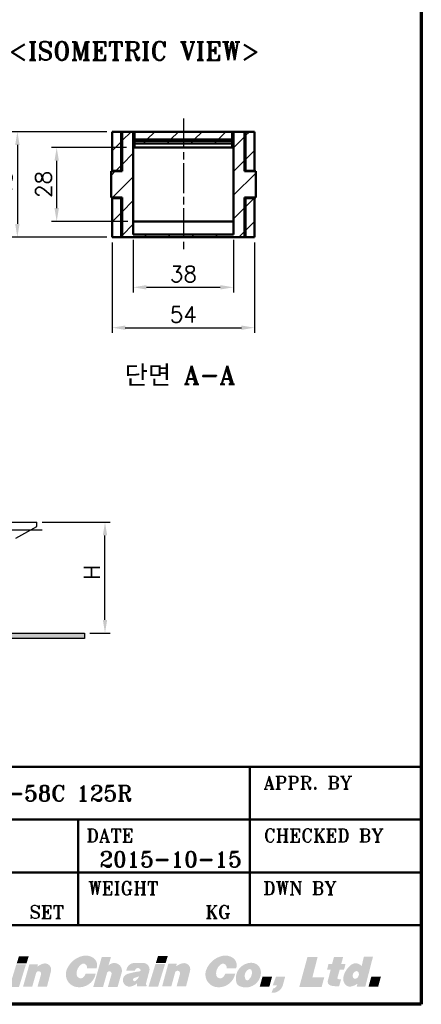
# Model space of a CAD drawing. Header units: millimetres. Extents: x 20 to 820, y -661 to 859.
# Tile 6 of 11: x 668 to 820, y 20 to 393. Entities that reach past the tile are written whole.
import ezdxf

# ---------------------------------------------------------------- set-up
doc = ezdxf.new("R2010")
doc.units = ezdxf.units.MM
doc.header["$LTSCALE"] = 2
doc.linetypes.add('CHAIN', pattern=[0.35429999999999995, 0.2362, -0.0295, 0.0591, -0.0295])
doc.layers.get('0').update_dxf_attribs({"lineweight": 25})
for name, color, linetype, lineweight in [('경계(ISO)', 7, 'Continuous', 70), ('기호(ISO)', 7, 'Continuous', 25), ('스케치 형상(ISO)', 7, 'Continuous', 25), ('외형선(ISO)', 7, 'Continuous', 50), ('제목(ISO)', 7, 'Continuous', 50), ('중심선(ISO)', 1, 'CHAIN', 25), ('치수(ISO)', 7, 'Continuous', 25), ('해치 (ISO)', 3, 'Continuous', 18)]:
    doc.layers.add(name, color=color, linetype=linetype, lineweight=lineweight)
doc.styles.add('주 문자 (ISO)', font='tahoma.ttf')
doc.styles.add('한신 주석 텍스트', font='RomanT.shx')
doc.styles.add('한신치수', font='RomanS.shx')
doc.dimstyles.new('한신체인', dxfattribs={"dimscale": 2, "dimtxt": 3, "dimasz": 2.5, "dimexe": 1, "dimexo": 1, "dimgap": 1, "dimtad": 1, "dimrnd": 1e-08, "dimdsep": 46, "dimtxsty": '한신치수', "dimcen": 0.09, "dimdle": 10, "dimclrd": 3, "dimclre": 3, "dimclrt": 3, "dimazin": 2, "dimtfac": 1.168400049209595, "dimtmove": 0, "dimatfit": 3, "dimfxl": 0, "dimtolj": 1, "dimlwd": -1, "dimlwe": -1, "dimarcsym": 0})

# ---------------------------------------------------------------- blocks, each defined once
blk = doc.blocks.new('경계 도면틀')
at = {"layer": '경계(ISO)'}
for p, q in [((410, 287), (410, 10.00000000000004)), ((410, 10.00000000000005), (10, 10))]:
    blk.add_line(p, q, dxfattribs=at)
blk = doc.blocks.new('제목 블록 한신체인 표제란')
at = {"layer": '해치 (ISO)'}
for points in [[(578.8855598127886, -133.0070913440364), (578.8855598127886, -127.2070913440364), (580.2855598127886, -127.2070913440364), (580.2855598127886, -133.0070913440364), (580.7855598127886, -133.0070913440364), (580.7855598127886, -127.2070913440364), (582.1855598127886, -127.2070913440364), (582.1855598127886, -135.7070913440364), (580.7855598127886, -135.7070913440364), (580.7855598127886, -134.3070913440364), (580.2855598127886, -134.3070913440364), (580.2855598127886, -135.7070913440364), (578.8855598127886, -135.7070913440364), (578.8855598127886, -134.3070913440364), (578.2361151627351, -134.3070913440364), (577.4855598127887, -133.0070913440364)], [(592.6855598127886, -135.7070913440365), (594.7855598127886, -135.7070913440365), (595.3750480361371, -133.5070913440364), (596.675048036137, -133.5070913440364), (596.0855598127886, -135.7070913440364), (598.1855598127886, -135.7070913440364), (599.6860752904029, -130.1070913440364), (597.5860752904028, -130.1070913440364), (597.1305616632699, -131.8070913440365), (595.8305616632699, -131.8070913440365), (596.2860752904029, -130.1070913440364), (594.186075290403, -130.1070913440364)], [(620.2216046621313, -131.3413157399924), (622.0747405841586, -131.3413157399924), (622.4906790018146, -129.9905162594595), (620.6375430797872, -129.9905162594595)], [(646.5809300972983, -131.2808247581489), (648.4340660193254, -131.2808247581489), (648.8500044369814, -129.930025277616), (646.9968685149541, -129.930025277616)], [(673.765548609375, -135.8005525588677), (678.0002387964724, -135.8005525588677), (678.4917728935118, -133.9995011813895), (676.2448087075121, -133.9995011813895), (677.2351065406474, -130.125030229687), (675.3144842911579, -130.125030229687)], [(618.8346897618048, -135.8005525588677), (620.6501352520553, -135.8005525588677), (621.9724967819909, -131.5060580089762), (620.1570512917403, -131.5060580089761)], [(647.0094606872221, -135.7400615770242), (645.1940151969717, -135.7400615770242), (646.5163767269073, -131.4455670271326), (648.3318222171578, -131.4455670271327)], [(666.2802856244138, -135.7400615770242), (668.0956620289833, -135.7400615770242), (668.6065279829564, -133.8681755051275), (666.7911515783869, -133.8681755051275)], [(688.7132258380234, -135.7400615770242), (686.8978494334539, -135.7400615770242), (687.408715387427, -133.8681755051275), (689.2240917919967, -133.8681755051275)]]:
    blk.add_hatch(color=7, dxfattribs=at).paths.add_polyline_path(points)
h = blk.add_hatch(color=7, dxfattribs=at)
edge = h.paths.add_edge_path()
edge.add_line((582.9855598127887, -135.7070913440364), (584.8855598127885, -135.7070913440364))
edge.add_arc((582.6992387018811, -133.2352499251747), 3.3, 311.4924651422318, 390.6839073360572)
edge.add_arc((588.396401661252, -129.8546860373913), 3.324641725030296, 127.2165836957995, 210.6839073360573, ccw=False)
edge.add_line((586.3855598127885, -127.2070913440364), (584.4855598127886, -127.2070913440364))
edge.add_arc((587.0701762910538, -129.8546860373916), 3.700000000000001, 134.310384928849, 210.3022662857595)
edge.add_arc((581.2855598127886, -133.2352499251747), 3, -55.48189215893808, 30.302266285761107, ccw=False)
h = blk.add_hatch(color=7, dxfattribs=at)
edge = h.paths.add_edge_path()
edge.add_line((588.4855598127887, -135.7070913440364), (590.4855598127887, -135.7070913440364))
edge.add_arc((593.4818074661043, -131.4570913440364), 5.200000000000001, 125.18381548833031, 234.81618451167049, ccw=False)
edge.add_line((590.4855598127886, -127.2070913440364), (588.4855598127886, -127.2070913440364))
edge.add_arc((592.6818074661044, -131.4570913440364), 5.972519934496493, 134.6353716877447, 225.3646283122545)
h = blk.add_hatch(color=7, dxfattribs=at)
edge = h.paths.add_edge_path()
edge.add_line((613.6845833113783, -135.8005525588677), (615.5446237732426, -135.8005525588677))
edge.add_line((615.5446237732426, -135.8005525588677), (616.294903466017, -133.1624995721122))
edge.add_arc((616.7190504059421, -133.2831297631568), 0.4409674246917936, -15.87610207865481, 164.1238979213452, ccw=False)
edge.add_line((617.1431973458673, -133.4037599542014), (616.4615336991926, -135.8005525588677))
edge.add_line((616.4615336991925, -135.8005525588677), (618.2954230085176, -135.8005525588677))
edge.add_line((618.2954230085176, -135.8005525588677), (618.9790811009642, -133.3967472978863))
edge.add_arc((617.446487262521, -132.7387792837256), 1.667862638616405, 336.7653479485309, 365.3220899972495)
edge.add_arc((617.6602325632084, -132.7188676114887), 1.453191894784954, 5.322089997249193, 138.548224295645)
edge.add_line((616.5710461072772, -131.7568699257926), (617.0351520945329, -130.125030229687))
edge.add_line((617.0351520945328, -130.125030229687), (615.2987393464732, -130.125030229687))
edge.add_line((615.2987393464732, -130.125030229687), (613.6845833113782, -135.8005525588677))
h = blk.add_hatch(color=7, dxfattribs=at)
edge = h.paths.add_edge_path()
edge.add_line((633.5626346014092, -132.260995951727), (635.3511772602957, -132.2609959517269))
edge.add_arc((633.7753765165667, -131.6827954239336), 1.678530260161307, 339.8506555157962, 415.660920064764)
edge.add_arc((633.3066156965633, -132.3689672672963), 2.509534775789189, 55.66092006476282, 102.5505225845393)
edge.add_arc((633.6964614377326, -134.1201387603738), 4.303575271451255, 102.5505225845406, 158.27268457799)
edge.add_arc((631.9639574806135, -133.4297347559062), 2.438574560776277, 158.2726845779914, 262.4542726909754)
edge.add_arc((632.0604522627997, -132.7012771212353), 3.173395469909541, 262.4542726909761, 348.8612562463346)
edge.add_line((635.1740681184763, -133.314331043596), (633.2825916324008, -133.314331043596))
edge.add_arc((630.7094698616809, -132.1543399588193), 2.822505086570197, 322.4703846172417, 335.73363402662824, ccw=False)
edge.add_arc((632.3360042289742, -133.4037599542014), 0.7714896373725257, 185.5092623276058, 322.4703846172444, ccw=False)
edge.add_arc((633.6840483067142, -133.2737381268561), 2.125789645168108, 120.84471607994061, 185.5092623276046, ccw=False)
edge.add_arc((632.8560371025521, -131.887197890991), 0.5108294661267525, 70.46878331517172, 120.8447160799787, ccw=False)
edge.add_arc((632.7552277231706, -132.1713826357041), 0.8123647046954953, -6.333282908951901, 70.4687833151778, ccw=False)
h = blk.add_hatch(color=7, dxfattribs=at)
edge = h.paths.add_edge_path()
edge.add_line((634.722217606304, -135.8005525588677), (636.5822580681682, -135.8005525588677))
edge.add_line((636.5822580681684, -135.8005525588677), (637.3325377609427, -133.1624995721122))
edge.add_arc((637.7566847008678, -133.2831297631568), 0.4409674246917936, -15.87610207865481, 164.1238979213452, ccw=False)
edge.add_line((638.1808316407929, -133.4037599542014), (637.4991679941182, -135.8005525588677))
edge.add_line((637.4991679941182, -135.8005525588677), (639.3330573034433, -135.8005525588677))
edge.add_line((639.3330573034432, -135.8005525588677), (640.0167153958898, -133.3967472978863))
edge.add_arc((638.4841215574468, -132.7387792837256), 1.667862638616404, 336.7653479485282, 365.3220899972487)
edge.add_arc((638.697866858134, -132.7188676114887), 1.453191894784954, 5.322089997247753, 138.548224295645)
edge.add_line((637.6086804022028, -131.7568699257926), (638.0727863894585, -130.125030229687))
edge.add_line((638.0727863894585, -130.125030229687), (636.336373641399, -130.125030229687))
edge.add_line((636.336373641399, -130.125030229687), (634.722217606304, -135.8005525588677))
h = blk.add_hatch(color=7, dxfattribs=at)
edge = h.paths.add_edge_path()
edge.add_line((659.7275868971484, -133.314331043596), (661.6190633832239, -133.314331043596))
edge.add_arc((658.5054475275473, -132.7012771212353), 3.173395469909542, 262.45427269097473, 348.8612562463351, ccw=False)
edge.add_arc((658.4089527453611, -133.4297347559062), 2.438574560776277, 158.2726845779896, 262.4542726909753, ccw=False)
edge.add_arc((660.1414567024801, -134.1201387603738), 4.303575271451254, 102.55052258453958, 158.2726845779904, ccw=False)
edge.add_arc((659.7516109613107, -132.3689672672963), 2.509534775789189, 55.66092006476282, 102.55052258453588, ccw=False)
edge.add_arc((660.2203717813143, -131.6827954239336), 1.678530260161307, -20.149344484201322, 55.660920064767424, ccw=False)
edge.add_line((661.7961725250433, -132.260995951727), (660.0076298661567, -132.260995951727))
edge.add_arc((659.2002229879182, -132.1713826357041), 0.8123647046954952, 353.6667170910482, 430.4687833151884)
edge.add_arc((659.3010323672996, -131.887197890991), 0.5108294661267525, 70.46878331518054, 120.8447160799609)
edge.add_arc((660.1290435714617, -133.2737381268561), 2.125789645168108, 120.8447160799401, 185.5092623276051)
edge.add_arc((658.7809994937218, -133.4037599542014), 0.7714896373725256, 185.5092623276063, 322.4703846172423)
edge.add_arc((657.1544651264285, -132.1543399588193), 2.822505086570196, 322.4703846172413, 335.7336340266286)
h = blk.add_hatch(color=7, dxfattribs=at)
edge = h.paths.add_edge_path()
edge.add_line((679.3100394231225, -131.4486201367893), (679.0344103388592, -132.5269996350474))
edge.add_line((679.0344103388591, -132.5269996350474), (679.7131174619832, -132.5269996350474))
edge.add_line((679.7131174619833, -132.5269996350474), (679.1722248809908, -134.6432039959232))
edge.add_arc((679.8751337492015, -134.8228644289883), 0.7255058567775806, 165.662409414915, 251.3911960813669)
edge.add_arc((680.6099023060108, -132.640653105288), 3.028098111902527, 251.3911960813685, 270)
edge.add_line((680.6099023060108, -135.6687512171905), (681.3118092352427, -135.6687512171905))
edge.add_line((681.3118092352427, -135.6687512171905), (681.6755039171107, -134.3992163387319))
edge.add_line((681.6755039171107, -134.3992163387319), (681.1657435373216, -134.3245827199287))
edge.add_arc((681.1954337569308, -134.1217934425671), 0.2049512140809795, 164.7348656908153, 261.6705490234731, ccw=False)
edge.add_line((680.9977136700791, -134.0678326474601), (681.4182302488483, -132.5269996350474))
edge.add_line((681.4182302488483, -132.5269996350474), (682.2451354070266, -132.5269996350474))
edge.add_line((682.2451354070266, -132.5269996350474), (682.5207644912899, -131.4486201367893))
edge.add_line((682.5207644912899, -131.4486201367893), (681.7147610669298, -131.4486201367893))
edge.add_line((681.7147610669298, -131.4486201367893), (682.0759887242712, -130.125030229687))
edge.add_line((682.0759887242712, -130.125030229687), (680.3384307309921, -130.125030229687))
edge.add_line((680.3384307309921, -130.125030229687), (679.9772030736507, -131.4486201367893))
edge.add_line((679.9772030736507, -131.4486201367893), (679.3100394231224, -131.4486201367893))
h = blk.add_hatch(color=7, dxfattribs=at)
edge = h.paths.add_edge_path(flags=0)
edge.add_arc((684.6264105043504, -133.1862671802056), 0.3790689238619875, 27.34228327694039, 108.5514228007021)
edge.add_arc((684.7946125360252, -133.6874746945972), 0.9077473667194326, 108.5514228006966, 206.0994410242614)
edge.add_arc((684.2850646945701, -133.9370934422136), 0.3403422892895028, 206.0994410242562, 280.5532295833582)
edge.add_arc((684.1874692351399, -133.4132320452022), 0.8732171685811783, 280.5532295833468, 387.3422832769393)
edge = h.paths.add_edge_path()
edge.add_line((684.6563119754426, -135.7400615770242), (686.2760035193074, -135.7400615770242))
edge.add_line((686.2760035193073, -135.7400615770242), (687.7221566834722, -130.0927596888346))
edge.add_line((687.7221566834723, -130.0927596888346), (686.0012344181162, -130.0927596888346))
edge.add_line((686.001234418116, -130.0927596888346), (685.5738834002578, -131.887197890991))
edge.add_arc((684.4507949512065, -132.7248882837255), 1.401089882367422, 36.7185598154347, 127.3581428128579)
edge.add_arc((686.0316001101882, -134.7956290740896), 4.006260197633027, 127.3581428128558, 167.6690583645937)
edge.add_arc((683.6852413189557, -134.2827126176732), 1.604493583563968, 167.6690583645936, 229.9230846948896)
edge.add_arc((683.3275389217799, -134.70784540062), 1.048895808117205, 229.9230846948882, 280.231560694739)
edge.add_arc((682.9796211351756, -132.7802923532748), 3.007596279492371, 280.2315606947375, 306.9859048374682)
edge.add_line((684.78904680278, -135.1827107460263), (684.6563119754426, -135.7400615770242))
h = blk.add_hatch(color=7, dxfattribs=at)
edge = h.paths.add_edge_path(flags=0)
edge.add_arc((600.3067236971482, -133.1335576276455), 1.907582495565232, 306.1770774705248, 339.9442206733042)
edge.add_line((602.098628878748, -133.7877340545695), (601.1449978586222, -134.1332632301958))
edge.add_arc((601.2502898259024, -134.4238600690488), 0.3090840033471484, 109.9169737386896, 306.1770774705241)
edge = h.paths.add_edge_path()
edge.add_line((601.7162282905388, -135.7070913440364), (603.4903233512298, -135.7070913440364))
edge.add_line((603.4903233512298, -135.7070913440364), (603.5539582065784, -135.4696028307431))
edge.add_arc((603.6109261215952, -135.2569956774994), 0.2201071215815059, 165.0000000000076, 254.9999999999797, ccw=False)
edge.add_line((603.3983189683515, -135.2000277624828), (604.0416792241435, -132.7989746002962))
edge.add_arc((602.8679866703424, -132.4844846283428), 1.21509594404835, 345.0000000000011, 450)
edge.add_line((602.8679866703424, -131.2693886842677), (601.2580183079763, -131.2693886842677))
edge.add_arc((601.2580183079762, -132.8461382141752), 1.576749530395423, 90, 175.5251169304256)
edge.add_line((599.6860752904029, -132.7231169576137), (601.3167631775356, -132.7231169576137))
edge.add_arc((601.8643550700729, -132.7842949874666), 0.5509987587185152, 22.510015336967, 173.6252393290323, ccw=False)
edge.add_arc((602.1897205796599, -132.6494575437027), 0.1988001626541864, -81.62602272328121, 22.510015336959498, ccw=False)
edge.add_arc((604.9439698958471, -151.3599966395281), 18.71336953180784, 98.37397727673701, 105.5458744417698)
edge.add_arc((600.2597206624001, -134.5215042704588), 1.235468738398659, 105.5458744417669, 281.281709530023)
edge.add_arc((599.998998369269, -133.2145454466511), 2.568179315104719, 281.2817095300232, 311.963461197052)
edge.add_line((601.7162282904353, -135.124170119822), (601.7162282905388, -135.7070913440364))
h = blk.add_hatch(color=7, dxfattribs=at)
edge = h.paths.add_edge_path()
edge.add_line((605.1586295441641, -131.4486853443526), (606.7671673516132, -131.4486853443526))
edge.add_line((606.7671673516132, -131.4486853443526), (606.6652177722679, -131.9244500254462))
edge.add_arc((608.605409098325, -134.3057543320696), 3.07163679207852, 105.45909696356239, 129.1717679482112, ccw=False)
edge.add_arc((608.1001631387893, -132.478832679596), 1.176137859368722, -14.337590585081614, 105.45909696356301, ccw=False)
edge.add_line((609.2396683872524, -132.7700852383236), (608.4889824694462, -135.7070913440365))
edge.add_line((608.4889824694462, -135.7070913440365), (606.691542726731, -135.7070913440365))
edge.add_line((606.691542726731, -135.7070913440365), (607.3788648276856, -133.2904030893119))
edge.add_arc((606.8927341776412, -133.2619131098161), 0.4869647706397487, 356.645982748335, 524.1238979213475)
edge.add_line((606.4243444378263, -133.1286999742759), (605.6910329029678, -135.7070913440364))
edge.add_line((605.6910329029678, -135.7070913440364), (603.9475107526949, -135.7070913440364))
edge.add_line((603.9475107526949, -135.7070913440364), (605.1586295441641, -131.4486853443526))
h = blk.add_hatch(color=7, dxfattribs=at)
edge = h.paths.add_edge_path()
edge.add_arc((611.3997763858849, -134.4040966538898), 0.3919692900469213, 165.4696428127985, 269.3199450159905)
edge.add_arc((611.3988223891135, -134.4844687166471), 0.311591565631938, 269.3199450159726, 434.6146394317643)
edge.add_arc((613.0627926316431, -128.4374284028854), 5.960209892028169, 244.87448421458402, 254.6146394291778, ccw=False)
edge.add_arc((611.0078744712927, -132.8191281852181), 1.120583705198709, 127.0220652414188, 244.8744842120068, ccw=False)
edge.add_arc((612.1647565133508, -134.3531330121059), 3.041923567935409, 69.38153505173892, 127.02206524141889, ccw=False)
edge.add_arc((612.9105084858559, -132.3710318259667), 0.9241721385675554, 51.52788990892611, 69.38153505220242, ccw=False)
edge.add_arc((612.5718010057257, -132.7972711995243), 1.468600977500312, -0.06645623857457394, 51.527889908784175, ccw=False)
edge.add_line((614.0404009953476, -132.7989746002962), (612.5032463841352, -132.7989746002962))
edge.add_arc((611.6510760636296, -133.2080407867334), 0.9452668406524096, 25.64234092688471, 62.04913768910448)
edge.add_arc((611.9776971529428, -132.592482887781), 0.2484219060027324, 62.04913768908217, 242.0491376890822)
edge.add_arc((613.2824919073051, -130.1334355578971), 3.032196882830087, 242.0491376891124, 261.0483130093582)
edge.add_arc((612.6533373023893, -134.127556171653), 1.011172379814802, -41.773389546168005, 81.04831300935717, ccw=False)
edge.add_arc((611.139988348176, -132.7757302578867), 3.040373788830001, 254.6106971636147, 318.22661045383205, ccw=False)
edge.add_arc((610.6905958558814, -134.4084299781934), 1.346956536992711, 175.6282231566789, 254.6106971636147, ccw=False)
edge.add_line((609.3475583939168, -134.3057543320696), (611.0203442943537, -134.3057543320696))
h = blk.add_hatch(color=7, dxfattribs=at)
edge = h.paths.add_edge_path()
edge.add_arc((624.3588127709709, -133.3100800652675), 0.4869647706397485, 356.6459827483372, 524.1238979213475)
edge.add_line((623.890423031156, -133.1768669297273), (623.1571114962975, -135.7552582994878))
edge.add_line((623.1571114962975, -135.7552582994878), (621.4135893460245, -135.7552582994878))
edge.add_line((621.4135893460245, -135.7552582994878), (622.6247081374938, -131.496852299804))
edge.add_line((622.6247081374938, -131.496852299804), (624.233245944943, -131.496852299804))
edge.add_line((624.233245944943, -131.496852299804), (624.1312963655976, -131.9726169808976))
edge.add_arc((626.0714876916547, -134.353921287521), 3.07163679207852, 105.45909696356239, 129.1717679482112, ccw=False)
edge.add_arc((625.5662417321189, -132.5269996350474), 1.176137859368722, -14.337590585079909, 105.45909696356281, ccw=False)
edge.add_line((626.7057469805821, -132.818252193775), (625.955061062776, -135.7552582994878))
edge.add_line((625.955061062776, -135.7552582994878), (624.1576213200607, -135.7552582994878))
edge.add_line((624.1576213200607, -135.7552582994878), (624.8449434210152, -133.3385700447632))
h = blk.add_hatch(color=7, dxfattribs=at)
edge = h.paths.add_edge_path(flags=0)
edge.add_arc((641.609778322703, -133.1335576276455), 1.907582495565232, 306.1770774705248, 339.9442206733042)
edge.add_line((643.4016835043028, -133.7877340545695), (642.4480524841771, -134.1332632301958))
edge.add_arc((642.5533444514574, -134.4238600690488), 0.3090840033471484, 109.9169737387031, 306.1770774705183)
edge = h.paths.add_edge_path()
edge.add_arc((644.1710412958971, -132.4844846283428), 1.215095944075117, 345.0000000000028, 450)
edge.add_line((644.1710412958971, -131.2693886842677), (642.561072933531, -131.2693886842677))
edge.add_arc((642.5610729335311, -132.8461382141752), 1.576749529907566, 90, 175.5251169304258)
edge.add_line((640.9891299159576, -132.7231169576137), (642.6198178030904, -132.7231169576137))
edge.add_arc((643.1674096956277, -132.7842949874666), 0.5509987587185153, 22.510015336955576, 173.6252393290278, ccw=False)
edge.add_arc((643.4927752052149, -132.6494575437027), 0.1988001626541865, -81.62602272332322, 22.51001533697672, ccw=False)
edge.add_arc((646.247024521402, -151.3599966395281), 18.71336953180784, 98.3739772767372, 105.54587444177)
edge.add_arc((641.562775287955, -134.5215042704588), 1.235468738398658, 105.5458744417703, 281.2817095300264)
edge.add_arc((641.3020529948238, -133.2145454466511), 2.568179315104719, 281.2817095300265, 311.9634611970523)
edge.add_line((643.0192829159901, -135.124170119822), (643.0192829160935, -135.7070913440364))
edge.add_line((643.0192829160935, -135.7070913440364), (644.7933779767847, -135.7070913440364))
edge.add_line((644.7933779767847, -135.7070913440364), (644.8570128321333, -135.4696028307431))
edge.add_arc((644.91398074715, -135.2569956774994), 0.2201071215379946, 165.0000000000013, 254.9999999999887, ccw=False)
edge.add_line((644.7013735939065, -135.2000277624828), (645.3447338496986, -132.7989746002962))
h = blk.add_hatch(color=7, dxfattribs=at)
edge = h.paths.add_edge_path()
edge.add_line((648.9385564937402, -131.4236890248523), (650.5470943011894, -131.4236890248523))
edge.add_line((650.5470943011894, -131.4236890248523), (650.4451447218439, -131.8994537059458))
edge.add_arc((652.3415039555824, -134.3158092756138), 3.071636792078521, 102.67578741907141, 128.124872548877, ccw=False)
edge.add_arc((651.9255671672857, -132.4665086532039), 1.176137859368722, -14.33759058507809, 102.67578741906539, ccw=False)
edge.add_line((653.065072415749, -132.7577612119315), (652.3143864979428, -135.6947673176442))
edge.add_line((652.3143864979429, -135.6947673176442), (650.5169467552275, -135.6947673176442))
edge.add_line((650.5169467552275, -135.6947673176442), (651.1784601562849, -133.2708874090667))
edge.add_arc((650.6929345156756, -133.2334769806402), 0.4869647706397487, 355.5939858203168, 524.7348656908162)
edge.add_line((650.2231509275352, -133.1052659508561), (649.5164369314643, -135.6947673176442))
edge.add_line((649.5164369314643, -135.6947673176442), (647.7729147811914, -135.6947673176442))
edge.add_line((647.7729147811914, -135.6947673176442), (648.9385564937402, -131.4236890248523))
h = blk.add_hatch(color=7, dxfattribs=at)
edge = h.paths.add_edge_path(flags=0)
edge.add_arc((663.9011787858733, -134.196402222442), 0.3638277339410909, 206.8671796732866, 308.4014125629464)
edge.add_arc((663.030687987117, -133.0981717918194), 1.76520716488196, 308.4014125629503, 371.1188355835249)
edge.add_arc((664.3622503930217, -132.836475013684), 0.408172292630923, 11.11883558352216, 118.2068095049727)
edge.add_arc((664.8372868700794, -133.7221615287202), 1.41320973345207, 118.2068095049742, 206.8671796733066)
edge = h.paths.add_edge_path()
edge.add_arc((662.8923265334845, -134.6430659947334), 1.099325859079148, 193.9185153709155, 245.2402045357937)
edge.add_arc((663.6308429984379, -133.0418200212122), 2.86267359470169, 245.2402045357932, 361.4115331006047)
edge.add_arc((664.7069778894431, -133.0153031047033), 1.786212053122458, 1.411533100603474, 89.82538728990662)
edge.add_arc((664.7033849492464, -134.1942532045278), 2.965167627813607, 89.82538728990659, 193.9185153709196)
h = blk.add_hatch(color=7, dxfattribs=at)
edge = h.paths.add_edge_path()
edge.add_line((669.3401537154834, -133.8849666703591), (671.0830371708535, -133.8849666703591))
edge.add_line((671.0830371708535, -133.8849666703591), (670.6591633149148, -135.4381012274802))
edge.add_arc((668.7025333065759, -134.9041073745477), 2.028188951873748, 264.33877723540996, 344.73486569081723, ccw=False)
edge.add_line((668.5024600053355, -136.9224039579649), (668.7990433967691, -136.1315149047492))
edge.add_arc((668.5803458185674, -135.134831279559), 1.020395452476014, 282.3760056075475, 338.4014193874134)
edge.add_line((669.5290948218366, -135.5104403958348), (668.730601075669, -135.5104403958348))
edge.add_line((668.730601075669, -135.5104403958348), (669.3401537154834, -133.8849666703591))
at = {"layer": '제목(ISO)'}
for p, q in [((566.8855598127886, -139.1020667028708), (566.8855598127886, -94.10206670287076)), ((566.8855598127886, -94.10206670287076), (696.8855598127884, -94.1020667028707)), ((664.3855598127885, -94.10206670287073), (664.3855598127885, -124.1020667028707)), ((696.8855598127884, -94.1020667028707), (696.8855598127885, -139.1020667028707)), ((566.8855598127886, -104.1020667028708), (696.8855598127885, -104.1020667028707)), ((631.8855598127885, -104.1020667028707), (631.8855598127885, -124.1020667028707)), ((566.8855598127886, -114.1020667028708), (696.8855598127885, -114.1020667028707)), ((599.3855598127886, -114.1020667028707), (599.3855598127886, -124.1020667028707)), ((566.8855598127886, -124.1020667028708), (696.8855598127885, -124.1020667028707)), ((696.8855598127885, -139.1020667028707), (566.8855598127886, -139.1020667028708))]:
    blk.add_line(p, q, dxfattribs=at)
at = {"layer": '제목(ISO)', "attachment_point": 5, "style": '주 문자 (ISO)'}
for s, insert, char_height in [('\\fRomanT|b0|i0;\\H2.5000;MODEL', (574.8855598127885, -97.10206670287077), 2.5), ('\\fRomanT|b0|i0;\\H2.5000;APPR. BY', (675.3855598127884, -97.10206670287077), 2.5), ('\\fRomanT|b0|i0;\\H3.0000;HSC 0450-58C 125R', (619.8855598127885, -99.10206670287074), 3.00000011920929), ('\\fRomanT|b0|i0;\\H2.5000;CUSTOMER', (578.8855598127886, -107.1020667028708), 2.5), ('\\fRomanT|b0|i0;\\H2.5000;DATE', (637.8855598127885, -107.1020667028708), 2.5), ('\\fRomanT|b0|i0;\\H2.5000;CHECKED BY', (678.3855598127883, -107.1020667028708), 2.5), ('\\fRomanT|b0|i0;\\H2.9928;2015-10-15', (649.3855598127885, -111.6020667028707), 2.992753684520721), ('\\fRomanT|b0|i0;\\H2.5000;SCALE', (574.3855598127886, -117.1020667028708), 2.5), ("\\fRomanT|b0|i0;\\H2.5000;TOT.Q'TY", (609.3855598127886, -117.1020667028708), 2.5), ('\\fRomanT|b0|i0;\\H2.5000;WEIGHT', (640.3855598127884, -117.1020667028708), 2.5), ('\\fRomanT|b0|i0;\\H2.5000;DWN BY', (673.8855598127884, -117.1020667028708), 2.5), ('\\fRomanT|b0|i0;\\H2.5000;N/S', (593.3855598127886, -121.6020667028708), 2.5), ('\\fRomanT|b0|i0;\\H2.5000;SET', (625.8855598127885, -121.6020667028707), 2.5), ('\\fRomanT|b0|i0;\\H2.5000;KG', (658.3855598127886, -121.6020667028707), 2.5)]:
    blk.add_mtext(s, dxfattribs=dict(at, insert=insert, char_height=char_height))
blk = doc.blocks.new('*D14')
at = {"layer": 'Defpoints', "color": 0, "transparency": 16777216}
for p in [(674.3328834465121, 202.7323078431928), (700.1156231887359, 202.7323078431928), (692.3328834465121, 160.7323078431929)]:
    blk.add_point(p, dxfattribs=at)
at = {"layer": '치수(ISO)', "color": 3, "transparency": 16777216}
for p, q in [((676.3328834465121, 202.7323078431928), (702.1156231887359, 202.7323078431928)), ((700.1156231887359, 165.7323078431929), (700.1156231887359, 197.7323078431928)), ((694.3328834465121, 160.7323078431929), (702.1156231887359, 160.7323078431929))]:
    blk.add_line(p, q, dxfattribs=at)
for points in [[(699.2822898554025, 197.7323078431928), (700.9489565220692, 197.7323078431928), (700.1156231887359, 202.7323078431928)], [(699.2822898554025, 165.7323078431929), (700.9489565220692, 165.7323078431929), (700.1156231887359, 160.7323078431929)]]:
    blk.add_solid(points, dxfattribs=at)
at = {"layer": '치수(ISO)', "color": 3, "transparency": 16777216, "insert": (695.1156231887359, 181.7323078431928), "char_height": 6, "attachment_point": 5, "rotation": 90, "style": '한신치수'}
blk.add_mtext('\\A1; H', dxfattribs=at)
blk = doc.blocks.new('*D42')
at = {"layer": 'Defpoints', "color": 0, "transparency": 16777216}
for p in [(710.8216572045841, 311.8191408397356), (748.8216572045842, 311.8191408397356), (748.8216572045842, 291.8191564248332)]:
    blk.add_point(p, dxfattribs=at)
at = {"layer": '치수(ISO)', "color": 3, "transparency": 16777216}
for p, q in [((710.8216572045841, 309.8191408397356), (710.8216572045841, 289.8191564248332)), ((748.8216572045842, 309.8191408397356), (748.8216572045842, 289.8191564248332)), ((715.8216572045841, 291.8191564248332), (743.8216572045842, 291.8191564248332))]:
    blk.add_line(p, q, dxfattribs=at)
for points in [[(715.8216572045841, 292.6524897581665), (715.8216572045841, 290.9858230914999), (710.8216572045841, 291.8191564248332)], [(743.8216572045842, 292.6524897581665), (743.8216572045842, 290.9858230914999), (748.8216572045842, 291.8191564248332)]]:
    blk.add_solid(points, dxfattribs=at)
at = {"layer": '치수(ISO)', "color": 3, "transparency": 16777216, "insert": (729.8216572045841, 296.8191564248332), "char_height": 6, "attachment_point": 5, "style": '한신치수'}
blk.add_mtext('\\A1;38', dxfattribs=at)
blk = doc.blocks.new('*D43')
at = {"layer": 'Defpoints', "color": 0, "transparency": 16777216}
for p in [(702.8216572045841, 310.8191408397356), (756.8216572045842, 310.8191408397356), (756.8216572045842, 276.5022539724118)]:
    blk.add_point(p, dxfattribs=at)
at = {"layer": '치수(ISO)', "color": 3, "transparency": 16777216}
for p, q in [((702.8216572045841, 308.8191408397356), (702.8216572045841, 274.5022539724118)), ((756.8216572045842, 308.8191408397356), (756.8216572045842, 274.5022539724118)), ((707.8216572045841, 276.5022539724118), (751.8216572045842, 276.5022539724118))]:
    blk.add_line(p, q, dxfattribs=at)
for points in [[(707.8216572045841, 277.3355873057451), (707.8216572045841, 275.6689206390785), (702.8216572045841, 276.5022539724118)], [(751.8216572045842, 277.3355873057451), (751.8216572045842, 275.6689206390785), (756.8216572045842, 276.5022539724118)]]:
    blk.add_solid(points, dxfattribs=at)
at = {"layer": '치수(ISO)', "color": 3, "transparency": 16777216, "insert": (729.8216572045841, 281.5022539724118), "char_height": 6, "attachment_point": 5, "style": '한신치수'}
blk.add_mtext('\\A1;54', dxfattribs=at)
blk = doc.blocks.new('*D44')
at = {"layer": 'Defpoints', "color": 0, "transparency": 16777216}
for p in [(681.8076183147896, 344.8191408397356), (710.3216572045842, 344.8191408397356), (710.8216572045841, 316.8191408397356)]:
    blk.add_point(p, dxfattribs=at)
at = {"layer": '치수(ISO)', "color": 3, "transparency": 16777216}
for p, q in [((708.3216572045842, 344.8191408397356), (679.8076183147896, 344.8191408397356)), ((681.8076183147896, 321.8191408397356), (681.8076183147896, 339.8191408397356)), ((708.8216572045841, 316.8191408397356), (679.8076183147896, 316.8191408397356))]:
    blk.add_line(p, q, dxfattribs=at)
for points in [[(680.9742849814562, 339.8191408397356), (682.640951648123, 339.8191408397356), (681.8076183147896, 344.8191408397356)], [(680.9742849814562, 321.8191408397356), (682.640951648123, 321.8191408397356), (681.8076183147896, 316.8191408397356)]]:
    blk.add_solid(points, dxfattribs=at)
at = {"layer": '치수(ISO)', "color": 3, "transparency": 16777216, "insert": (676.8076183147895, 330.8191408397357), "char_height": 6, "attachment_point": 5, "rotation": 90, "style": '한신치수'}
blk.add_mtext('\\A1;28', dxfattribs=at)
blk = doc.blocks.new('*D45')
at = {"layer": 'Defpoints', "color": 0, "transparency": 16777216}
for p in [(702.8216572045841, 350.8191408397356), (666.9092663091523, 310.8191408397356), (702.8216572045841, 310.8191408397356)]:
    blk.add_point(p, dxfattribs=at)
at = {"layer": '치수(ISO)', "color": 3, "transparency": 16777216}
for p, q in [((700.8216572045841, 350.8191408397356), (664.9092663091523, 350.8191408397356)), ((666.9092663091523, 345.8191408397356), (666.9092663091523, 315.8191408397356)), ((700.8216572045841, 310.8191408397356), (664.9092663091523, 310.8191408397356))]:
    blk.add_line(p, q, dxfattribs=at)
for points in [[(666.0759329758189, 345.8191408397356), (667.7425996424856, 345.8191408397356), (666.9092663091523, 350.8191408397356)], [(666.0759329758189, 315.8191408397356), (667.7425996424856, 315.8191408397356), (666.9092663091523, 310.8191408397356)]]:
    blk.add_solid(points, dxfattribs=at)
at = {"layer": '치수(ISO)', "color": 3, "transparency": 16777216, "insert": (661.9092663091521, 330.8191408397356), "char_height": 6, "attachment_point": 5, "rotation": 90, "style": '한신치수'}
blk.add_mtext('\\A1;40', dxfattribs=at)

msp = doc.modelspace()

# ---------------------------------------------------------------- hatches: boundary and pattern name
at = {"layer": '해치 (ISO)'}
h = msp.add_hatch(dxfattribs=at)
h.set_pattern_fill('ANSI31', color=256, scale=50.8, style=0)
h.set_pattern_definition([(45, (0, 0), (-4.490128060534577, 4.490128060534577), [])])
h.paths.add_polyline_path([(702.8216572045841, 325.619197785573), (702.8216572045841, 310.8191408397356), (706.2216572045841, 310.8191408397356), (706.2216572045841, 325.619197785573)])
h.paths.add_polyline_path([(702.8216572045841, 350.8191408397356), (702.8216572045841, 336.0190838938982), (706.2216572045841, 336.0190838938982), (706.2216572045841, 350.8191408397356)])
h.paths.add_polyline_path([(702.4216572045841, 325.819200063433), (706.621657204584, 325.819200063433), (706.621657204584, 310.8191556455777), (753.0216572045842, 310.8191556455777), (753.0216572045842, 325.819200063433), (757.2216572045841, 325.819200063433), (757.2216572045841, 335.8190816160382), (753.0216572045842, 335.8190816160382), (753.0216572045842, 350.8191260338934), (748.821657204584, 350.8191260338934), (748.8216572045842, 311.8191564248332), (710.8216572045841, 311.8191564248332), (710.8216572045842, 350.8191260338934), (706.621657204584, 350.8191260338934), (706.621657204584, 335.8190816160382), (702.4216572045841, 335.8190816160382)])
h.paths.add_polyline_path([(756.8216572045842, 336.0190838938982), (756.8216572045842, 350.8191408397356), (753.4216572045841, 350.8191408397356), (753.4216572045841, 336.0190838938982)])
h.paths.add_polyline_path([(753.4216572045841, 310.8191408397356), (756.8216572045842, 310.8191408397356), (756.8216572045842, 325.619197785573), (753.4216572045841, 325.619197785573)])
h.paths.add_polyline_path([(748.3216572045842, 346.3689835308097), (748.3216572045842, 347.377938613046), (711.321657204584, 347.377938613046), (711.321657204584, 346.3689835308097)])
h.paths.add_polyline_path([(748.3216572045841, 347.8191408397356), (748.3216572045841, 350.8191408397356), (711.3216572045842, 350.8191408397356), (711.3216572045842, 347.8191408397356)])
msp.add_hatch(color=7, dxfattribs=at).paths.add_polyline_path([(482.3328834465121, 160.7323078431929), (482.3328834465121, 158.7323078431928), (692.3328834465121, 158.7323078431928), (692.3328834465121, 160.7323078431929)])

# ---------------------------------------------------------------- linework, layer by layer
at = {"layer": '스케치 형상(ISO)'}
for p, q in [((590.3328834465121, 202.7323078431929), (674.3328834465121, 202.7323078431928)), ((674.3328834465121, 201.1323078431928), (674.3328834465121, 202.7323078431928)), ((666.3328834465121, 196.7323078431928), (674.3328834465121, 201.1323078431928)), ((482.3328834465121, 160.7323078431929), (692.3328834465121, 160.7323078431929)), ((692.3328834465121, 160.7323078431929), (692.3328834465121, 158.7323078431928)), ((692.3328834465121, 158.7323078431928), (482.3328834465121, 158.7323078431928))]:
    msp.add_line(p, q, dxfattribs=at)
at = {"layer": '스케치 형상(ISO)', "color": 1, "linetype": 'CHAIN', "ltscale": 40.45535659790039}
msp.add_line((676.3328834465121, 199.732307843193), (590.3328834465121, 199.7323078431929), dxfattribs=at)
at = {"layer": '외형선(ISO)'}
for p, q in [((702.8216572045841, 350.8191408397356), (702.8216572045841, 336.0190838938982)), ((706.2216572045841, 350.8191408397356), (702.8216572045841, 350.8191408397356)), ((706.2216572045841, 336.0190838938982), (706.2216572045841, 350.8191408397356)), ((706.6216572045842, 350.8191408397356), (706.2216572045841, 350.8191408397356)), ((706.2216572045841, 348.7146710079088), (706.6216572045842, 348.7146710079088)), ((706.6216572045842, 350.8191408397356), (706.6216572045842, 350.8191260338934)), ((710.8216572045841, 350.8191408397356), (706.6216572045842, 350.8191408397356)), ((710.8216572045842, 350.8191260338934), (706.621657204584, 350.8191260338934)), ((706.621657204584, 350.8191260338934), (706.621657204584, 335.8190816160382)), ((711.3216572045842, 350.8191408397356), (710.8216572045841, 350.8191408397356)), ((710.8216572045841, 350.8191260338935), (710.8216572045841, 350.8191408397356)), ((710.8216572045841, 311.8191564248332), (710.8216572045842, 350.8191260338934)), ((748.3216572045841, 350.8191408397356), (711.3216572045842, 350.8191408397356)), ((711.3216572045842, 350.8191408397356), (711.3216572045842, 347.8191408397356)), ((711.3216572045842, 347.8191408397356), (748.3216572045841, 347.8191408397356)), ((711.3216572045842, 347.8191408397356), (711.3216572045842, 347.377938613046)), ((748.3216572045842, 347.377938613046), (711.321657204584, 347.377938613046)), ((711.321657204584, 347.377938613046), (711.321657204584, 346.3689835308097)), ((748.3216572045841, 347.8191408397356), (748.3216572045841, 350.8191408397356)), ((748.3216572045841, 350.8191408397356), (748.8216572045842, 350.8191408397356)), ((748.3216572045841, 347.8191408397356), (748.3216572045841, 347.377938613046)), ((748.3216572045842, 346.3689835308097), (748.3216572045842, 347.377938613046)), ((748.8216572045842, 350.8191260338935), (748.8216572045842, 350.8191408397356)), ((748.8216572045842, 350.8191408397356), (753.021657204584, 350.8191408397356)), ((753.0216572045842, 350.8191260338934), (748.821657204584, 350.8191260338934)), ((748.821657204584, 350.8191260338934), (748.8216572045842, 311.8191564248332)), ((753.021657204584, 350.8191408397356), (753.4216572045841, 350.8191408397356)), ((753.021657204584, 350.8191408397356), (753.021657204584, 350.8191260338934)), ((753.0216572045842, 335.8190816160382), (753.0216572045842, 350.8191260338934)), ((753.4216572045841, 348.7146710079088), (753.021657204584, 348.7146710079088)), ((756.8216572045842, 350.8191408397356), (753.4216572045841, 350.8191408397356)), ((753.4216572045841, 350.8191408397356), (753.4216572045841, 336.0190838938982)), ((756.8216572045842, 336.0190838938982), (756.8216572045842, 350.8191408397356)), ((711.3216572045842, 344.8191408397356), (710.8216572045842, 344.8191408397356)), ((711.321657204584, 346.3689835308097), (748.3216572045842, 346.3689835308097)), ((711.3216572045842, 344.8191408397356), (711.3216572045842, 346.3689835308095)), ((748.3216572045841, 344.8191408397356), (711.3216572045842, 344.8191408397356)), ((748.3216572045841, 344.8191408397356), (748.3216572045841, 346.3689835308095)), ((748.3216572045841, 344.8191408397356), (748.821657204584, 344.8191408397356)), ((702.8216572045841, 336.0190838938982), (706.2216572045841, 336.0190838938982)), ((702.8216572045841, 336.0190838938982), (702.8216572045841, 335.8191408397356)), ((706.2216572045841, 335.8191408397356), (706.2216572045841, 336.0190838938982)), ((753.4216572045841, 336.0190838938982), (756.8216572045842, 336.0190838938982)), ((753.4216572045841, 335.8191408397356), (753.4216572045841, 336.0190838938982)), ((756.8216572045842, 336.0190838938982), (756.8216572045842, 335.8191408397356)), ((702.4216572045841, 335.8191408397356), (702.4216572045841, 335.8190816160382)), ((702.4216572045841, 335.8191408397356), (706.6216572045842, 335.8191408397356)), ((706.621657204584, 335.8190816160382), (702.4216572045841, 335.8190816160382)), ((702.4216572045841, 335.8190816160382), (702.4216572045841, 325.819200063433)), ((753.021657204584, 335.8191408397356), (757.2216572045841, 335.8191408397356)), ((757.2216572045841, 335.8190816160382), (753.0216572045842, 335.8190816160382)), ((757.2216572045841, 335.8191408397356), (757.2216572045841, 335.8190816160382)), ((757.2216572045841, 325.819200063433), (757.2216572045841, 335.8190816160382)), ((702.4216572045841, 325.819200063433), (706.621657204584, 325.819200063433)), ((702.4216572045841, 325.819200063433), (702.4216572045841, 325.8191408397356)), ((702.4216572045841, 325.8191408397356), (706.6216572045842, 325.8191408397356)), ((702.8216572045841, 325.8191408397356), (702.8216572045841, 325.619197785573)), ((702.8216572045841, 325.619197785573), (702.8216572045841, 310.8191408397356)), ((706.2216572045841, 325.619197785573), (702.8216572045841, 325.619197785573)), ((706.2216572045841, 325.619197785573), (706.2216572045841, 325.8191408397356)), ((706.2216572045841, 310.8191408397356), (706.2216572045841, 325.619197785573)), ((706.621657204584, 325.819200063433), (706.621657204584, 310.8191556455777)), ((753.0216572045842, 310.8191556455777), (753.0216572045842, 325.819200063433)), ((753.0216572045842, 325.819200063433), (757.2216572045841, 325.819200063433)), ((753.021657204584, 325.8191408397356), (757.2216572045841, 325.8191408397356)), ((753.4216572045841, 325.619197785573), (753.4216572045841, 325.8191408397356)), ((756.8216572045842, 325.619197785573), (753.4216572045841, 325.619197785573)), ((753.4216572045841, 325.619197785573), (753.4216572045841, 310.8191408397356)), ((756.8216572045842, 325.8191408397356), (756.8216572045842, 325.619197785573)), ((756.8216572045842, 310.8191408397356), (756.8216572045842, 325.619197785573)), ((757.2216572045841, 325.819200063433), (757.2216572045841, 325.8191408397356)), ((706.2216572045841, 316.8459522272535), (706.6216572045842, 316.8459522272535)), ((710.8216572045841, 316.8191408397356), (748.8216572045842, 316.8191408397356)), ((753.4216572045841, 316.8459522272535), (753.021657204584, 316.8459522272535)), ((702.8216572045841, 310.8191408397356), (706.2216572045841, 310.8191408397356)), ((706.2216572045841, 310.8191408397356), (706.6216572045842, 310.8191408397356)), ((706.621657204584, 310.8191556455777), (753.0216572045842, 310.8191556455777)), ((706.6216572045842, 310.8191556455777), (706.6216572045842, 310.8191408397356)), ((753.021657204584, 310.8191408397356), (706.6216572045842, 310.8191408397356)), ((748.8216572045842, 311.8191564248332), (710.8216572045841, 311.8191564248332)), ((753.021657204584, 310.8191556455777), (753.021657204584, 310.8191408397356)), ((753.4216572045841, 310.8191408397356), (753.021657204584, 310.8191408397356)), ((753.4216572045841, 310.8191408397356), (756.8216572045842, 310.8191408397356))]:
    msp.add_line(p, q, dxfattribs=at)
at = {"layer": '중심선(ISO)', "linetype": 'CHAIN', "ltscale": 23.99096870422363}
msp.add_line((729.8216572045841, 355.8191408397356), (729.8216572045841, 305.8191408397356), dxfattribs=at)

# ---------------------------------------------------------------- block references
at = {"xscale": 2, "yscale": 2, "zscale": 2}
for name, p in [('경계 도면틀', (0, 0)), ('제목 블록 한신체인 표제란', (-573.7711196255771, 298.2041334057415))]:
    msp.add_blockref(name, p, dxfattribs=at)

# ---------------------------------------------------------------- texts
at = {"layer": '기호(ISO)', "color": 2, "insert": (711.2091745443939, 381.4185786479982), "char_height": 6.99999988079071, "width": 127.3149843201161, "attachment_point": 5, "style": '한신 주석 텍스트'}
msp.add_mtext('{<ISOMETRIC VIEW>}', dxfattribs=at)
at = {"layer": '기호(ISO)', "color": 2, "insert": (707.585750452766, 254.5316702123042), "char_height": 6.99999988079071, "attachment_point": 7, "style": '한신 주석 텍스트'}
msp.add_mtext('단면 A-A', dxfattribs=at)

# ---------------------------------------------------------------- dimensions: what is measured, and where the dimension line sits
at = {"layer": '치수(ISO)', "color": 3}
for base, p1, p2, angle, picture, middle in [((666.9092663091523, 310.8191408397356), (702.8216572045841, 350.8191408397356), (702.8216572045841, 310.8191408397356), 90, '*D45', (666.9092663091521, 330.8191408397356)), ((681.8076183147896, 344.8191408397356), (710.8216572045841, 316.8191408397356), (710.3216572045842, 344.8191408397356), 270, '*D44', (681.8076183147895, 330.8191408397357)), ((756.8216572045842, 276.5022539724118), (702.8216572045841, 310.8191408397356), (756.8216572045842, 310.8191408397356), 180, '*D43', (729.8216572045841, 276.5022539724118))]:
    dim = msp.add_linear_dim(base=base, p1=p1, p2=p2, angle=angle, dimstyle='한신체인', override={"dimdec": 2, "dimtp": 0, "dimtm": -0, "dimtdec": 2, "dimtofl": 0, "dimatfit": 1}, dxfattribs=at)
    dim.commit()
    dim.dimension.update_dxf_attribs({"geometry": picture, "text_midpoint": middle, "dimtype": 160})
dim = msp.add_linear_dim(base=(748.8216572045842, 291.8191564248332), p1=(710.8216572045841, 311.8191408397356), p2=(748.8216572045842, 311.8191408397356), dimstyle='한신체인', override={"dimdec": 2, "dimtp": 0, "dimtm": -0, "dimtdec": 2, "dimtofl": 0, "dimatfit": 1}, dxfattribs=at)
dim.commit()
dim.dimension.update_dxf_attribs({"geometry": '*D42', "text_midpoint": (729.8216572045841, 291.8191564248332), "dimtype": 160})
dim = msp.add_linear_dim(base=(700.1156231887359, 202.7323078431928), p1=(692.3328834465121, 160.7323078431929), p2=(674.3328834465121, 202.7323078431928), angle=270, text=' H', dimstyle='한신체인', override={"dimdec": 2, "dimlfac": 0.5, "dimtp": 0, "dimtm": -0, "dimtdec": 2, "dimtofl": 0, "dimatfit": 1}, dxfattribs=at)
dim.commit()
dim.dimension.update_dxf_attribs({"geometry": '*D14', "text_midpoint": (700.1156231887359, 181.7323078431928), "dimtype": 160})

doc.saveas('drawing.dxf')
